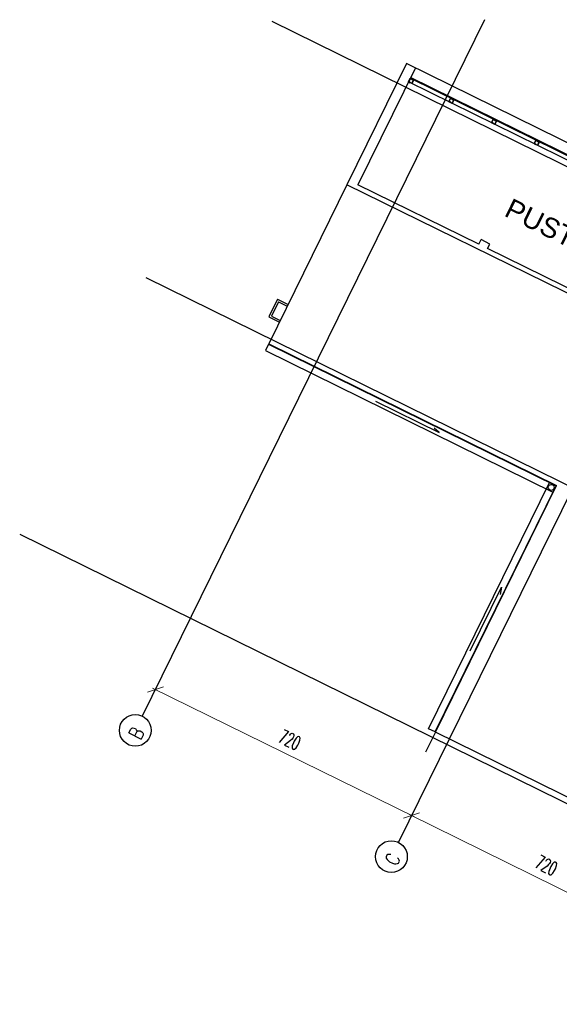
# Model space of a CAD drawing. Header units: centimetres. Extents: x -228435 to 46820, y -89367 to 152985.
# Tile 11 of 256: x -123890 to -110282, y 31783 to 56591. Entities that reach past the tile are written whole.
import ezdxf

# ---------------------------------------------------------------- set-up
doc = ezdxf.new("R2010")
doc.units = ezdxf.units.CM
doc.header["$LTSCALE"] = 50
doc.header["$PDMODE"] = 35
doc.header["$PDSIZE"] = 0.1
doc.linetypes.add('Osie rzutów$0$DASHDOT2', pattern=[12.7, 6.35, -3.175, 0, -3.175])
doc.layers.get('0').update_dxf_attribs({"color": 8})
doc.layers.get('DEFPOINTS').update_dxf_attribs({"color": 8})
for name, color, linetype in [('Kondygnacja  -0_5$0$ARCH_DZIAŁOWA_IST', 8, 'Continuous'), ('Kondygnacja  -0_5$0$ARCH_INFO_OPISY_IST', 8, 'Continuous'), ('Kondygnacja  -0_5$0$ARCH_STAL_IST', 8, 'Continuous'), ('Kondygnacja  -0_5$0$ARCH_WIDOK_IST', 8, 'Continuous'), ('Kondygnacja  -0_5$0$ARCH_ŻELBET_IST', 8, 'Continuous'), ('Osie rzutów$0$ARCH_INFO_OSIE_IST', 8, 'Osie rzutów$0$DASHDOT2'), ('Osie rzutów$0$ARCH_INFO_OSIE_OPISY_IST', 8, 'Continuous'), ('Pomieszczenia -05$0$ARCH_INFO_OPISY', 8, 'Continuous')]:
    doc.layers.add(name, color=color, linetype=linetype)
doc.layers.add('Osie rzutów$0$ARCH_INFO_WYMIARY', color=8, linetype='Continuous', lineweight=9)
doc.styles.add('Osie rzutów$0$ROMANS-250-CM', font='romans.shx', dxfattribs={"width": 0.8, "height": 50})
doc.styles.add('Osie rzutów$0$wymiary_cuprum', font='Romans.shx', dxfattribs={"width": 0.6})
doc.styles.add('Pomieszczenia -05$0$Arial', font='ARIAL.TTF')
doc.dimstyles.new('Osie rzutów$0$ARCH_ CT', dxfattribs={"dimtxt": 20, "dimasz": 20, "dimexe": 12, "dimexo": 20, "dimgap": 5, "dimtad": 1, "dimdec": 1, "dimrnd": 0.5, "dimzin": 9, "dimdsep": 46, "dimtxsty": 'Osie rzutów$0$wymiary_cuprum', "dimblk": 'Osie rzutów$0$_Oblique', "dimcen": 8, "dimdle": 12, "dimclrd": 256, "dimclre": 256, "dimclrt": 55, "dimadec": 1, "dimazin": 0, "dimtfac": 1, "dimtdec": 1, "dimtmove": 1, "dimatfit": 2, "dimldrblk": 'Osie rzutów$0$_Dot', "dimfxl": 50, "dimtolj": 1, "dimtzin": 0, "dimlwd": -1, "dimlwe": -1, "dimarcsym": 0})

# ---------------------------------------------------------------- blocks, each defined once
blk = doc.blocks.new('Osie rzutów$0$_Oblique')
at = {"color": 0, "linetype": 'ByBlock', "lineweight": -2}
blk.add_line((-0.5, -0.5), (0.5, 0.5), dxfattribs=at)
blk = doc.blocks.new('*D300')
at = {"layer": 'DEFPOINTS', "color": 0}
for p in [(713.3, 8153.8), (695, 8116.6), (1341, 7798.8)]:
    blk.add_point(p, dxfattribs=at)
at = {"layer": 'Osie rzutów$0$ARCH_INFO_WYMIARY'}
for p, q in [((701.6, 8130.1), (716.8, 8161)), ((1366.5, 7832.4), (706.1, 8157.3)), ((1347.7, 7812.3), (1362.9, 7843.1))]:
    blk.add_line(p, q, dxfattribs=at)
at = {"layer": 'Osie rzutów$0$ARCH_INFO_WYMIARY', "xscale": 30, "yscale": 30, "zscale": 30}
for p, rotation in [((713.3, 8153.8), 153.8057031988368), ((1359.3, 7836), 333.8057031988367)]:
    blk.add_blockref('Osie rzutów$0$_Oblique', p, dxfattribs=dict(at, rotation=rotation))
at = {"layer": 'Osie rzutów$0$ARCH_INFO_WYMIARY', "color": 55, "insert": (1052.9, 8028.5), "char_height": 35, "attachment_point": 5, "rotation": 333.8057, "style": 'Osie rzutów$0$wymiary_cuprum'}
blk.add_mtext('\\A1;720', dxfattribs=at)
blk = doc.blocks.new('Osie rzutów$0$_Dot')
at = {"color": 0, "linetype": 'ByBlock', "lineweight": -2}
blk.add_line((-0.5, 0), (-1, 0), dxfattribs=at)
at = {"color": 0, "linetype": 'ByBlock', "const_width": 0.5}
blk.add_lwpolyline([(-0.25, 0, 1), (0.25, 0, 1)], format="xyb", close=True, dxfattribs=at)
blk = doc.blocks.new('*D301')
at = {"layer": 'DEFPOINTS', "color": 0}
for p in [(67.2, 8471.6), (48.9, 8434.4), (695, 8116.6)]:
    blk.add_point(p, dxfattribs=at)
at = {"layer": 'Osie rzutów$0$ARCH_INFO_WYMIARY'}
for p, q in [((55.6, 8447.9), (70.7, 8478.8)), ((720.5, 8150.3), (60, 8475.1)), ((701.6, 8130.1), (716.8, 8161))]:
    blk.add_line(p, q, dxfattribs=at)
at = {"layer": 'Osie rzutów$0$ARCH_INFO_WYMIARY', "xscale": 30, "yscale": 30, "zscale": 30}
for p, rotation in [((67.2, 8471.6), 153.8057031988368), ((713.3, 8153.8), 333.8057031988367)]:
    blk.add_blockref('Osie rzutów$0$_Oblique', p, dxfattribs=dict(at, rotation=rotation))
at = {"layer": 'Osie rzutów$0$ARCH_INFO_WYMIARY', "color": 55, "insert": (405.9, 8344.6), "char_height": 35, "attachment_point": 5, "rotation": 333.8057, "style": 'Osie rzutów$0$wymiary_cuprum'}
blk.add_mtext('\\A1;720', dxfattribs=at)
blk = doc.blocks.new('Osie rzutów')
at = {"layer": 'Osie rzutów$0$ARCH_INFO_OSIE_IST', "ltscale": 10}
for p, q in [((897.38, 10159.15), (34.11, 8404.31)), ((360.61, 10155.42), (2769.38, 8970.46)), ((1543.44, 9841.33), (680.17, 8086.49)), ((42.79, 9509.36), (2451.56, 8324.4)), ((-275.03, 8863.3), (2133.74, 7678.34))]:
    blk.add_line(p, q, dxfattribs=at)
at = {"layer": 'Osie rzutów$0$ARCH_INFO_OSIE_OPISY_IST'}
for centre in [(16.46, 8368.42), (662.51, 8050.6)]:
    blk.add_circle(centre, 40, dxfattribs=at)
at = {"layer": 'Osie rzutów$0$ARCH_INFO_OSIE_OPISY_IST', "style": 'Osie rzutów$0$ROMANS-250-CM', "width": 0.8}
for s, p in [('B', (29.56, 8342.44)), ('C', (675.61, 8024.62))]:
    blk.add_text(s, height=35, rotation=63.8057, dxfattribs=at).set_placement(p)
at = {"layer": 'Osie rzutów$0$ARCH_INFO_WYMIARY'}
dim = blk.add_linear_dim(base=(67.22, 8471.61), p1=(694.99, 8116.61), p2=(48.93, 8434.43), angle=333.8057, dimstyle='Osie rzutów$0$ARCH_ CT', override={"dimtxt": 35, "dimasz": 30, "dimexe": 8, "dimexo": 15, "dimgap": 18, "dimdle": 8}, dxfattribs=at)
dim.commit()
dim.dimension.update_dxf_attribs({"geometry": '*D301', "text_midpoint": (405.92, 8344.55)})
dim = blk.add_aligned_dim(p1=(1341.05, 7798.79), p2=(694.99, 8116.61), distance=-41.43, dimstyle='Osie rzutów$0$ARCH_ CT', override={"dimtxt": 35, "dimasz": 30, "dimexe": 8, "dimexo": 15, "dimgap": 20, "dimdle": 8}, dxfattribs=at)
dim.commit()
dim.dimension.update_dxf_attribs({"geometry": '*D300', "text_midpoint": (1052.86, 8028.52)})

msp = doc.modelspace()

# ---------------------------------------------------------------- linework, layer by layer
at = {"layer": 'Kondygnacja  -0_5$0$ARCH_DZIAŁOWA_IST', "ltscale": 5}
for p, q in [((-114137.008, 55484.954), (-115637.824, 52434.127)), ((-113912.682, 55374.6), (-115360.529, 52431.449)), ((-99582.765, 48325.178), (-114137.008, 55484.954)), ((-99970.993, 48192.971), (-114040.693, 55114.383)), ((-99962.165, 48210.917), (-114031.865, 55132.329)), ((-100104.865, 48147.383), (-114084.835, 55024.652)), ((-115637.824, 52434.127), (-117610.956, 48423.185)), ((-108405.568, 48876.309), (-115637.824, 52434.127)), ((-112314.452, 50932.97), (-115360.529, 52431.449)), ((-112314.452, 50932.97), (-112257.067, 51049.619)), ((-112032.742, 50939.265), (-112257.067, 51049.619)), ((-112090.126, 50822.615), (-112032.742, 50939.265)), ((-108532.322, 49072.399), (-112090.126, 50822.615)), ((-117610.956, 48423.185), (-110351.78, 44852.125)), ((-113406.383, 38642.793), (-110351.78, 44852.125))]:
    msp.add_line(p, q, dxfattribs=at)
at = {"layer": 'Kondygnacja  -0_5$0$ARCH_INFO_OPISY_IST'}
for p, q in [((-114916.518, 46981.169), (-113311.599, 46191.65)), ((-113311.599, 46191.65), (-113438.988, 46303.206)), ((-112526.352, 40686.815), (-111736.703, 42291.996)), ((-111736.703, 42291.996), (-111774.657, 42104.995))]:
    msp.add_line(p, q, dxfattribs=at)
at = {"layer": 'Kondygnacja  -0_5$0$ARCH_STAL_IST'}
for p, q in [((-114084.835, 55024.652), (-114040.693, 55114.383)), ((-114071.947, 55037.258), (-114042.814, 55096.48)), ((-114040.693, 55114.383), (-113995.828, 55092.312)), ((-114003.618, 55086.671), (-114031.434, 55100.355)), ((-113995.828, 55092.312), (-113997.594, 55088.723)), ((-113995.828, 55092.312), (-113997.594, 55088.723)), ((-113950.963, 55070.241), (-113995.828, 55092.312)), ((-113995.542, 55082.698), (-113967.726, 55069.015)), ((-114084.835, 55024.652), (-114039.97, 55002.582)), ((-114040.256, 55012.195), (-114068.072, 55025.879)), ((-114039.97, 55002.582), (-114038.204, 55006.171)), ((-114039.97, 55002.582), (-114038.204, 55006.171)), ((-113995.105, 54980.511), (-114039.97, 55002.582)), ((-114032.18, 55008.222), (-114004.364, 54994.538)), ((-113995.105, 54980.511), (-113950.963, 55070.241)), ((-113992.984, 54998.413), (-113963.851, 55057.635)), ((-113070.883, 54525.852), (-113026.742, 54615.582)), ((-113057.995, 54538.457), (-113028.862, 54597.679)), ((-113026.742, 54615.582), (-112981.877, 54593.511)), ((-112989.666, 54587.87), (-113017.483, 54601.554)), ((-112981.877, 54593.511), (-112983.642, 54589.922)), ((-112981.877, 54593.511), (-112983.642, 54589.922)), ((-112937.011, 54571.44), (-112981.877, 54593.511)), ((-112981.591, 54583.898), (-112953.774, 54570.214)), ((-113070.883, 54525.852), (-113026.018, 54503.781)), ((-113026.304, 54513.394), (-113054.12, 54527.078)), ((-113026.018, 54503.781), (-113024.253, 54507.37)), ((-113026.018, 54503.781), (-113024.253, 54507.37)), ((-112981.153, 54481.71), (-113026.018, 54503.781)), ((-113018.228, 54509.422), (-112990.412, 54495.738)), ((-112981.153, 54481.71), (-112937.011, 54571.44)), ((-112979.033, 54499.613), (-112949.899, 54558.835)), ((-111994.121, 53996.152), (-111949.979, 54085.882)), ((-111949.979, 54085.882), (-111905.114, 54063.811)), ((-111994.121, 53996.152), (-111949.255, 53974.081)), ((-111981.233, 54008.758), (-111952.099, 54067.98)), ((-111949.541, 53983.695), (-111977.358, 53997.378)), ((-111949.255, 53974.081), (-111947.49, 53977.67)), ((-111949.255, 53974.081), (-111947.49, 53977.67)), ((-111904.39, 53952.01), (-111949.255, 53974.081)), ((-111941.466, 53979.722), (-111913.649, 53966.038)), ((-111912.904, 54058.171), (-111940.72, 54071.855)), ((-111905.114, 54063.811), (-111906.879, 54060.222)), ((-111905.114, 54063.811), (-111906.879, 54060.222)), ((-111860.249, 54041.74), (-111905.114, 54063.811)), ((-111904.828, 54054.198), (-111877.012, 54040.514)), ((-111904.39, 53952.01), (-111860.249, 54041.74)), ((-111902.27, 53969.913), (-111873.137, 54029.135)), ((-110917.358, 53466.452), (-110873.216, 53556.182)), ((-110917.358, 53466.452), (-110872.493, 53444.381)), ((-110904.47, 53479.058), (-110875.336, 53538.28)), ((-110872.778, 53453.995), (-110900.595, 53467.679)), ((-110873.216, 53556.182), (-110828.351, 53534.111)), ((-110872.493, 53444.381), (-110870.727, 53447.97)), ((-110872.493, 53444.381), (-110870.727, 53447.97)), ((-110827.628, 53422.31), (-110872.493, 53444.381)), ((-110864.703, 53450.022), (-110836.886, 53436.338)), ((-110836.141, 53528.471), (-110863.957, 53542.155)), ((-110828.351, 53534.111), (-110830.117, 53530.522)), ((-110828.351, 53534.111), (-110830.117, 53530.522)), ((-110783.486, 53512.041), (-110828.351, 53534.111)), ((-110828.065, 53524.498), (-110800.249, 53510.814)), ((-110827.628, 53422.31), (-110783.486, 53512.041)), ((-110825.507, 53440.213), (-110796.374, 53499.435))]:
    msp.add_line(p, q, dxfattribs=at)
for centre, radius, start, end in [((-114035.186, 55092.728), 8.5, 63.8057032, 153.8057032), ((-114001.632, 55090.709), 4.5, 243.8057032, 333.8057032), ((-113993.556, 55086.736), 4.5, 153.8057032, 243.8057032), ((-114064.32, 55033.506), 8.5, 153.8057032, 243.8057032), ((-114042.242, 55008.157), 4.5, 333.8057032, 63.8057032), ((-114034.166, 55004.184), 4.5, 63.8057032, 153.8057032), ((-114000.611, 55002.165), 8.5, 243.8057032, 333.8057032), ((-113971.478, 55061.387), 8.5, 333.8057032, 63.8057032), ((-113021.235, 54593.927), 8.5, 63.8057032, 153.8057032), ((-112987.68, 54591.908), 4.5, 243.8057032, 333.8057032), ((-112979.604, 54587.936), 4.5, 153.8057032, 243.8057032), ((-113050.368, 54534.705), 8.5, 153.8057032, 243.8057032), ((-113028.29, 54509.357), 4.5, 333.8057032, 63.8057032), ((-113020.215, 54505.384), 4.5, 63.8057032, 153.8057032), ((-112986.66, 54503.365), 8.5, 243.8057032, 333.8057032), ((-112957.526, 54562.587), 8.5, 333.8057032, 63.8057032), ((-111973.606, 54005.006), 8.5, 153.8057032, 243.8057032), ((-111944.472, 54064.227), 8.5, 63.8057032, 153.8057032), ((-111951.528, 53979.657), 4.5, 333.8057032, 63.8057032), ((-111943.452, 53975.684), 4.5, 63.8057032, 153.8057032), ((-111909.897, 53973.665), 8.5, 243.8057032, 333.8057032), ((-111910.917, 54062.208), 4.5, 243.8057032, 333.8057032), ((-111902.842, 54058.236), 4.5, 153.8057032, 243.8057032), ((-111880.764, 54032.887), 8.5, 333.8057032, 63.8057032), ((-110896.843, 53475.306), 8.5, 153.8057032, 243.8057032), ((-110867.709, 53534.528), 8.5, 63.8057032, 153.8057032), ((-110874.765, 53449.957), 4.5, 333.8057032, 63.8057032), ((-110866.689, 53445.984), 4.5, 63.8057032, 153.8057032), ((-110833.134, 53443.965), 8.5, 243.8057032, 333.8057032), ((-110834.155, 53532.509), 4.5, 243.8057032, 333.8057032), ((-110826.079, 53528.536), 4.5, 153.8057032, 243.8057032), ((-110804.001, 53503.187), 8.5, 333.8057032, 63.8057032)]:
    msp.add_arc(centre, radius, start, end, dxfattribs=at)
at = {"layer": 'Kondygnacja  -0_5$0$ARCH_WIDOK_IST'}
for p, q in [((-117390.175, 49551.616), (-117610.883, 49102.965)), ((-117367.38, 49484.68), (-117543.947, 49125.759)), ((-117390.175, 49551.616), (-117120.984, 49419.191)), ((-117367.38, 49484.68), (-117143.055, 49374.326)), ((-117543.947, 49125.759), (-117319.621, 49015.405)), ((-117610.883, 49102.965), (-117341.692, 48970.54)), ((-117615.37, 48414.212), (-117694.825, 48252.698)), ((-117615.37, 48414.212), (-110365.168, 44847.567)), ((-117694.825, 48252.698), (-110444.623, 44686.052)), ((-113576.87, 38726.663), (-110526.682, 44927.022)), ((-113415.356, 38647.208), (-110365.168, 44847.567)), ((-113415.356, 38647.208), (-113576.87, 38726.663))]:
    msp.add_line(p, q, dxfattribs=at)
msp.add_circle((-110485.652, 44806.537), 75, dxfattribs=at)
at = {"layer": 'Kondygnacja  -0_5$0$ARCH_ŻELBET_IST', "ltscale": 4}
for p, q in [((-113406.383, 38642.793), (-113656.387, 38134.59)), ((-106317.695, 35155.603), (-113406.383, 38642.793))]:
    msp.add_line(p, q, dxfattribs=at)

# ---------------------------------------------------------------- block references
at = {"layer": 'Osie rzutów$0$ARCH_INFO_OSIE_OPISY_IST', "xscale": 10, "yscale": 10, "zscale": 10}
msp.add_blockref('Osie rzutów', (-121140, -45000), dxfattribs=at)

# ---------------------------------------------------------------- texts
at = {"layer": 'Pomieszczenia -05$0$ARCH_INFO_OPISY', "insert": (-110337.846, 51263.872, -3300), "char_height": 500, "width": 6567.5321, "attachment_point": 5, "rotation": 333.8057032, "style": 'Pomieszczenia -05$0$Arial'}
msp.add_mtext('PUSTKA ', dxfattribs=at)

doc.saveas('drawing.dxf')
